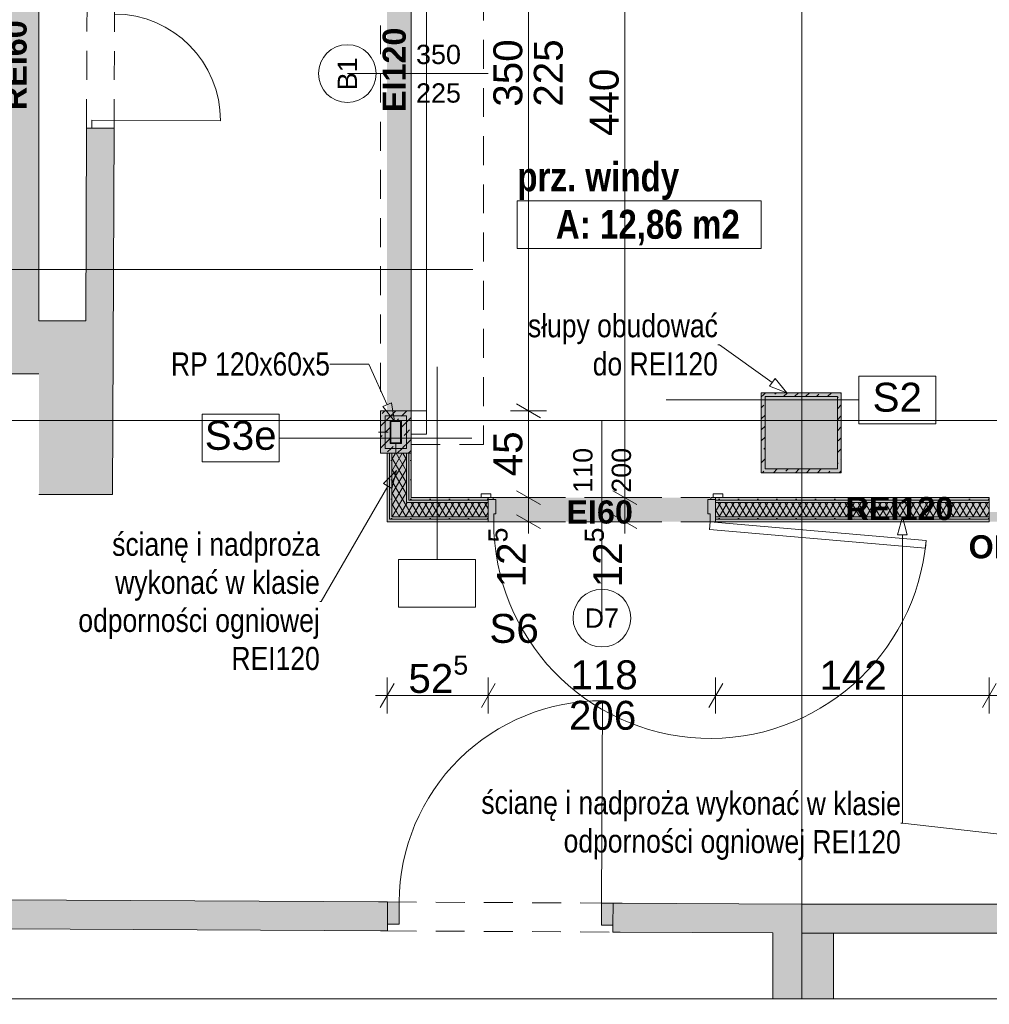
# Paper-space layout 'A-29 RZUT - PIĘTRO -1' of a CAD drawing. Header units: millimetres. Extents: x 0 to 950, y 0 to 750.
# Tile 8 of 24: x 266 to 367, y 101 to 203. Entities that reach past the tile are written whole.
import ezdxf
from ezdxf.xclip import XClip

# ---------------------------------------------------------------- set-up
doc = ezdxf.new("R2010")
doc.units = ezdxf.units.MM
doc.header["$MEASUREMENT"] = 0
doc.header["$XCLIPFRAME"] = 0
for name, pattern in [('ACAD_ISO03W100', [300, 120, -180]), ('DASHDOTX2', [1000, 500, -250, 0, -250]), ('DOT2', [3, 0.5, -2.5]), ('Przer. długie kreski', [2.5, 1.5, -1]), ('PRZERYWANA_DU_A', [550, 350, -200])]:
    doc.linetypes.add(name, pattern=pattern)
for name, color, linetype, lineweight in [('0_Nr_pióra__1', 7, 'Continuous', 20), ('A_linie przekroju_Nr_pióra__1', 7, 'Continuous', 20), ('A_ppoż_Nr_pióra__2', 8, 'Continuous', 13), ('A_strefy_Nr_pióra__1', 7, 'Continuous', 20), ('A_wymiary_Nr_pióra__1', 7, 'Continuous', 20), ('A_wymiary_Nr_pióra__2', 8, 'Continuous', 13), ('A_ściany proj_Nr_pióra__1', 7, 'Continuous', 20), ('A_ściany_Nr_pióra__1', 7, 'Continuous', 20), ('Drzwi Archicad_Nr_pióra__1', 7, 'Continuous', 20), ('Drzwi Archicad_Nr_pióra__3', 252, 'Continuous', 13), ('Znaczniki drzwi Archicada_Nr_pióra__3', 252, 'Continuous', 13)]:
    doc.layers.add(name, color=color, linetype=linetype, lineweight=lineweight)
for name, color, linetype in [('A_konstrukcja stalowa', 7, 'Continuous'), ('A_ppoż proj', 7, 'Continuous'), ('A_ściany', 7, 'Continuous'), ('A_ściany proj', 7, 'Continuous'), ('Drzwi Archicad', 7, 'Continuous')]:
    doc.layers.add(name, color=color, linetype=linetype)
for name, color, linetype, lineweight, true_color in [('A_konstrukcja stalowa_Nr_pióra__10', 7, 'Continuous', 13, 0x4b4b4b), ('A_opis ścian_Nr_pióra__19', 7, 'Continuous', 5, 0x191919), ('A_opis_Nr_pióra__10', 7, 'Continuous', 13, 0x4b4b4b), ('A_opis_Nr_pióra__255', 7, 'Continuous', 15, 0x242424), ('A_osie_Nr_pióra__16', 7, 'Continuous', 5, 0x0f0f0f), ('A_ppoż proj_Nr_pióra__8', 7, 'Continuous', 13, 0x4c4c4c), ('A_stolarka_Nr_pióra__8', 7, 'Continuous', 13, 0x4c4c4c), ('A_ściany proj_Nr_pióra__10', 7, 'Continuous', 13, 0x4b4b4b), ('A_ściany proj_Nr_pióra__21', 7, 'Continuous', 5, 0xb0b0b0), ('A_ściany proj_Nr_pióra__8', 7, 'Continuous', 13, 0x4c4c4c), ('A_ściany_Nr_pióra__10', 7, 'Continuous', 13, 0x4b4b4b)]:
    doc.layers.add(name, color=color, linetype=linetype, lineweight=lineweight, true_color=true_color)
doc.styles.add('STYL_AUTOMATYCZNY_1', font='arial.ttf')
doc.styles.add('STYL_AUTOMATYCZNY_2', font='ARIALN.TTF')
doc.styles.add('STYL_AUTOMATYCZNY_3', font='arial.ttf')
doc.styles.add('STYL_AUTOMATYCZNY_4', font='arial.ttf')
doc.styles.add('STYL_AUTOMATYCZNY_5', font='arial.ttf')
doc.styles.add('STYL_AUTOMATYCZNY_6', font='ARIALN.TTF')
pattern_1 = [(0, (-3203.2107, -656.7228), (0, 2), [0, -2])]
pattern_2 = [(60, (-3203.2107, -656.72283), (-0.51961524, 0.3), []), (120, (-3203.2107, -656.72283), (0.51961524, 0.3), [])]
pattern_3 = [(45, (-3203.2107, -656.7228), (-1.1404925, 1.1404925), []), (45, (-3202.0702, -656.7228), (-1.1404925, 1.1404925), [0.80646, -0.40322])]

# ---------------------------------------------------------------- blocks, each defined once
blk = doc.blocks.new('Rysunek_1_1', base_point=(-3203.21, -656.72))
at = {"layer": 'A_konstrukcja stalowa', "linetype": 'Continuous', "lineweight": 0, "true_color": 0x252525}
h = blk.add_hatch(color=250, dxfattribs=at)
h.paths.add_polyline_path([(304.63, 159.03), (305.83, 159.03), (305.83, 161.43), (304.63, 161.43)])
h.paths.add_polyline_path([(304.73, 159.13), (304.73, 161.33), (305.73, 161.33), (305.73, 159.13)], flags=0)
at = {"layer": 'A_ppoż proj', "linetype": 'Continuous', "lineweight": 0, "true_color": 0x121212}
h = blk.add_hatch(color=250, dxfattribs=at)
h.paths.add_polyline_path([(304.33, 243.93), (304.33, 236.83), (303.63, 236.83), (303.63, 232.43), (304.33, 232.43), (304.33, 162.43), (303.63, 162.43), (303.63, 158.03), (304.33, 158.03), (304.33, 150.93), (422.08, 150.93), (422.08, 111.26), (424.58, 111.26), (424.58, 150.93), (429.99, 150.93), (429.99, 156.13), (434.39, 156.13), (434.39, 163.53), (429.99, 163.53), (429.99, 234.13), (434.99, 234.13), (434.99, 241.97), (429.99, 241.97), (429.99, 243.93), (350.5, 243.93), (350.5, 283.89), (345, 283.91), (345, 282.91), (348, 282.89), (348, 243.93)])
h.paths.add_polyline_path([(366.83, 153.43), (306.83, 153.43), (306.83, 241.43), (366.83, 241.43), (366.83, 242.93), (428.99, 242.93), (428.99, 241.57), (434.59, 241.57), (434.59, 234.53), (428.99, 234.53), (428.99, 163.13), (433.99, 163.13), (433.99, 156.53), (428.99, 156.53), (428.99, 151.93), (366.83, 151.93)], flags=0)
h = blk.add_hatch(color=250, dxfattribs=at)
h.paths.add_polyline_path([(343.17, 156.01), (351.47, 156.01), (351.47, 164.31), (343.17, 164.31)])
h.paths.add_polyline_path([(343.57, 156.41), (343.57, 163.91), (351.07, 163.91), (351.07, 156.41)], flags=0)
at = {"layer": 'A_ściany', "linetype": 'Continuous', "lineweight": 0, "true_color": 0x000000}
for points in [[(263.19, 224.75), (263.19, 171.29), (268.19, 166.29), (268.19, 224.75)], [(273.05, 171.77), (275.83, 153.77), (275.99, 191.77), (273.13, 191.78)], [(273.05, 171.77), (268.19, 171.77), (268.19, 153.77), (275.83, 153.77)], [(256.41, 166.29), (268.19, 166.29), (263.19, 171.29), (256.41, 171.29)], [(343.57, 163.91), (343.57, 156.41), (351.07, 156.41), (351.07, 163.91)], [(110.97, 109.48), (304.37, 108.47), (304.38, 111.47), (110.99, 112.48)], [(327.78, 111.35), (327.77, 108.35), (347.38, 108.25), (347.38, 111.25)], [(347.38, 111.25), (347.38, 108.25), (439.38, 108.25), (439.38, 111.25)], [(344.38, 101.43), (350.66, 101.43), (350.66, 108.23), (344.38, 108.26)]]:
    blk.add_hatch(color=18, dxfattribs=at).paths.add_polyline_path(points)
at = {"layer": 'A_ściany proj', "linetype": 'Continuous', "lineweight": 0, "true_color": 0x4b4b4b}
h = blk.add_hatch(dxfattribs=at)
h.set_pattern_fill('FP_65_0001', color=251, style=0, pattern_type=2)
h.set_pattern_definition(pattern_3)
h.paths.add_polyline_path([(343.17, 164.31), (343.17, 156.01), (343.57, 156.41), (343.57, 163.91)])
h = blk.add_hatch(dxfattribs=at)
h.set_pattern_fill('FP_65_0001', color=251, style=0, pattern_type=2)
h.set_pattern_definition(pattern_3)
h.paths.add_polyline_path([(351.47, 164.31), (343.17, 164.31), (343.57, 163.91), (351.07, 163.91)])
h = blk.add_hatch(dxfattribs=at)
h.set_pattern_fill('FP_65_0001', color=251, style=0, pattern_type=2)
h.set_pattern_definition(pattern_3)
h.paths.add_polyline_path([(351.47, 156.01), (351.47, 164.31), (351.07, 163.91), (351.07, 156.41)])
h = blk.add_hatch(dxfattribs=at)
h.set_pattern_fill('FP_65_0001', color=251, style=0, pattern_type=2)
h.set_pattern_definition(pattern_3)
h.paths.add_polyline_path([(306.83, 162.43), (303.63, 162.43), (304.13, 161.93), (306.33, 161.93)])
h = blk.add_hatch(dxfattribs=at)
h.set_pattern_fill('FP_65_0001', color=251, style=0, pattern_type=2)
h.set_pattern_definition(pattern_3)
h.paths.add_polyline_path([(303.63, 162.43), (303.63, 158.03), (304.13, 158.53), (304.13, 161.93)])
h = blk.add_hatch(dxfattribs=at)
h.set_pattern_fill('FP_65_0001', color=251, style=0, pattern_type=2)
h.set_pattern_definition(pattern_3)
h.paths.add_polyline_path([(304.63, 161.43), (305.83, 161.43), (306.33, 161.93), (304.13, 161.93)])
h = blk.add_hatch(dxfattribs=at)
h.set_pattern_fill('FP_65_0001', color=251, style=0, pattern_type=2)
h.set_pattern_definition(pattern_3)
h.paths.add_polyline_path([(304.63, 159.03), (304.63, 161.43), (304.13, 161.93), (304.13, 158.53)])
h = blk.add_hatch(dxfattribs=at)
h.set_pattern_fill('FP_65_0001', color=251, style=0, pattern_type=2)
h.set_pattern_definition(pattern_3)
h.paths.add_polyline_path([(305.83, 161.43), (305.83, 159.03), (306.33, 158.53), (306.33, 161.93)])
h = blk.add_hatch(dxfattribs=at)
h.set_pattern_fill('FP_65_0001', color=251, style=0, pattern_type=2)
h.set_pattern_definition(pattern_3)
h.paths.add_polyline_path([(306.83, 158.03), (306.83, 162.43), (306.33, 161.93), (306.33, 158.53)])
h = blk.add_hatch(dxfattribs=at)
h.set_pattern_fill('FP_65_0001', color=251, style=0, pattern_type=2)
h.set_pattern_definition(pattern_3)
h.paths.add_polyline_path([(303.63, 158.03), (306.83, 158.03), (306.33, 158.53), (304.13, 158.53)])
h = blk.add_hatch(dxfattribs=at)
h.set_pattern_fill('FP_65_0001', color=251, style=0, pattern_type=2)
h.set_pattern_definition(pattern_3)
h.paths.add_polyline_path([(305.83, 159.03), (304.63, 159.03), (304.13, 158.53), (306.33, 158.53)])
at = {"layer": 'A_ściany proj', "linetype": 'Continuous', "lineweight": 13}
h = blk.add_hatch(dxfattribs=at)
h.set_pattern_fill('gypsum_0001', color=8, style=0, pattern_type=2)
h.set_pattern_definition(pattern_1)
h.paths.add_polyline_path([(304.33, 158.03), (304.33, 150.93), (304.58, 151.18), (304.58, 158.03)])
h = blk.add_hatch(dxfattribs=at)
h.set_pattern_fill('gypsum_0001', color=8, style=0, pattern_type=2)
h.set_pattern_definition(pattern_1)
h.paths.add_polyline_path([(304.58, 158.03), (304.58, 151.18), (304.83, 151.43), (304.83, 158.03)])
h = blk.add_hatch(dxfattribs=at)
h.set_pattern_fill('batt_insulation_0001', color=8, style=0, pattern_type=2)
h.set_pattern_definition(pattern_2)
h.paths.add_polyline_path([(304.83, 158.03), (304.83, 151.43), (306.33, 152.93), (306.33, 158.03)])
h = blk.add_hatch(dxfattribs=at)
h.set_pattern_fill('gypsum_0001', color=8, style=0, pattern_type=2)
h.set_pattern_definition(pattern_1)
h.paths.add_polyline_path([(306.58, 153.18), (306.58, 158.03), (306.33, 158.03), (306.33, 152.93)])
h = blk.add_hatch(dxfattribs=at)
h.set_pattern_fill('gypsum_0001', color=8, style=0, pattern_type=2)
h.set_pattern_definition(pattern_1)
h.paths.add_polyline_path([(306.83, 153.43), (306.83, 158.03), (306.58, 158.03), (306.58, 153.18)])
at = {"layer": 'A_ściany proj', "linetype": 'Continuous', "lineweight": 0, "true_color": 0x4b4b4b}
h = blk.add_hatch(dxfattribs=at)
h.set_pattern_fill('FP_65_0001', color=251, style=0, pattern_type=2)
h.set_pattern_definition(pattern_3)
h.paths.add_polyline_path([(343.17, 156.01), (351.47, 156.01), (351.07, 156.41), (343.57, 156.41)])
at = {"layer": 'A_ściany proj', "linetype": 'Continuous', "lineweight": 13}
h = blk.add_hatch(dxfattribs=at)
h.set_pattern_fill('gypsum_0001', color=8, style=0, pattern_type=2)
h.set_pattern_definition(pattern_1)
h.paths.add_polyline_path([(306.83, 153.43), (306.58, 153.18), (314.83, 153.18), (314.83, 153.43)])
h = blk.add_hatch(dxfattribs=at)
h.set_pattern_fill('gypsum_0001', color=8, style=0, pattern_type=2)
h.set_pattern_definition(pattern_1)
h.paths.add_polyline_path([(338.43, 153.43), (338.43, 153.18), (366.83, 153.18), (366.83, 153.43)])
h = blk.add_hatch(dxfattribs=at)
h.set_pattern_fill('batt_insulation_0001', color=8, style=0, pattern_type=2)
h.set_pattern_definition(pattern_2)
h.paths.add_polyline_path([(306.33, 152.93), (304.83, 151.43), (314.83, 151.43), (314.83, 152.93)])
h = blk.add_hatch(dxfattribs=at)
h.set_pattern_fill('gypsum_0001', color=8, style=0, pattern_type=2)
h.set_pattern_definition(pattern_1)
h.paths.add_polyline_path([(306.58, 153.18), (306.33, 152.93), (314.83, 152.93), (314.83, 153.18)])
h = blk.add_hatch(dxfattribs=at)
h.set_pattern_fill('gypsum_0001', color=8, style=0, pattern_type=2)
h.set_pattern_definition(pattern_1)
h.paths.add_polyline_path([(338.43, 153.18), (338.43, 152.93), (366.83, 152.93), (366.83, 153.18)])
h = blk.add_hatch(dxfattribs=at)
h.set_pattern_fill('batt_insulation_0001', color=8, style=0, pattern_type=2)
h.set_pattern_definition(pattern_2)
h.paths.add_polyline_path([(338.43, 152.93), (338.43, 151.43), (366.83, 151.43), (366.83, 152.93)])
h = blk.add_hatch(dxfattribs=at)
h.set_pattern_fill('gypsum_0001', color=8, style=0, pattern_type=2)
h.set_pattern_definition(pattern_1)
h.paths.add_polyline_path([(304.83, 151.43), (304.58, 151.18), (314.83, 151.18), (314.83, 151.43)])
h = blk.add_hatch(dxfattribs=at)
h.set_pattern_fill('gypsum_0001', color=8, style=0, pattern_type=2)
h.set_pattern_definition(pattern_1)
h.paths.add_polyline_path([(338.43, 151.18), (366.83, 151.18), (366.83, 151.43), (338.43, 151.43)])
h = blk.add_hatch(dxfattribs=at)
h.set_pattern_fill('gypsum_0001', color=8, style=0, pattern_type=2)
h.set_pattern_definition(pattern_1)
h.paths.add_polyline_path([(304.58, 151.18), (304.33, 150.93), (314.83, 150.93), (314.83, 151.18)])
h = blk.add_hatch(dxfattribs=at)
h.set_pattern_fill('gypsum_0001', color=8, style=0, pattern_type=2)
h.set_pattern_definition(pattern_1)
h.paths.add_polyline_path([(366.83, 151.18), (338.43, 151.18), (338.43, 150.93), (366.83, 150.93)])
at = {"layer": 'Drzwi Archicad', "linetype": 'Continuous', "lineweight": 0, "true_color": 0xfdfdfd}
for points in [[(304.37, 109.17), (305.57, 109.16), (305.58, 111.46), (304.38, 111.47)], [(327.78, 111.35), (326.58, 111.36), (326.57, 109.06), (327.77, 109.05)]]:
    blk.add_hatch(color=7, dxfattribs=at).paths.add_polyline_path(points)
at = {"layer": 'A_konstrukcja stalowa_Nr_pióra__10', "color": 251, "linetype": 'DOT2', "lineweight": 13, "ltscale": 2, "true_color": 0x4b4b4b}
for p, q in [((305.23, 158.03), (305.23, 162.43)), ((303.43, 160.23), (307.03, 160.23))]:
    blk.add_line(p, q, dxfattribs=at)
at = {"layer": 'A_konstrukcja stalowa_Nr_pióra__10', "color": 251, "linetype": 'Continuous', "lineweight": 13, "ltscale": 2, "true_color": 0x4b4b4b}
for p, q in [((305.83, 161.43), (304.63, 161.43)), ((304.63, 161.43), (304.63, 159.03)), ((304.73, 159.13), (304.73, 161.33)), ((304.73, 161.33), (305.73, 161.33)), ((305.73, 161.33), (305.73, 159.13)), ((305.83, 159.03), (305.83, 161.43)), ((304.63, 159.03), (305.83, 159.03)), ((305.73, 159.13), (304.73, 159.13))]:
    blk.add_line(p, q, dxfattribs=at)
at = {"layer": 'A_linie przekroju_Nr_pióra__1', "color": 7, "linetype": 'ACAD_ISO03W100', "lineweight": 20, "ltscale": 2}
blk.add_line((73.24, 177.09), (535.17, 177.09), dxfattribs=at)
at = {"layer": 'A_opis ścian_Nr_pióra__19', "color": 250, "linetype": 'Continuous', "lineweight": 5, "ltscale": 2, "true_color": 0x191919}
for p, q in [((309.51, 147), (309.51, 167)), ((361.28, 166.04), (353.28, 166.04)), ((353.28, 166.04), (353.28, 161.09)), ((361.28, 161.09), (361.28, 166.04)), ((353.28, 163.56), (333.28, 163.56)), ((293.13, 162.08), (285.13, 162.08)), ((285.13, 162.08), (285.13, 157.13)), ((293.13, 157.13), (293.13, 162.08)), ((353.28, 161.09), (361.28, 161.09)), ((293.13, 159.61), (313.13, 159.61)), ((285.13, 157.13), (293.13, 157.13)), ((313.51, 147), (305.51, 147)), ((305.51, 147), (305.51, 142.05)), ((313.51, 142.05), (313.51, 147)), ((305.51, 142.05), (313.51, 142.05))]:
    blk.add_line(p, q, dxfattribs=at)
at = {"layer": 'A_opis_Nr_pióra__255', "color": 250, "linetype": 'Continuous', "lineweight": 15, "ltscale": 2, "true_color": 0x242424}
for p, q in [((338.82, 169.27), (338.66, 169.27)), ((344.3, 165.39), (338.82, 169.27)), ((302.42, 167.29), (298.4, 167.29)), ((304.33, 163.07), (302.42, 167.29)), ((344.01, 164.98), (344.59, 165.79)), ((345.83, 164.31), (344.59, 165.79)), ((345.83, 164.31), (344.01, 164.98)), ((303.88, 162.87), (304.79, 163.28)), ((305.1, 161.37), (303.88, 162.87)), ((305.1, 161.37), (304.79, 163.28)), ((305.32, 156.25), (303.96, 154.88)), ((305.32, 156.25), (304.82, 154.38)), ((304.39, 154.63), (297.5, 142.65)), ((304.82, 154.38), (303.96, 154.88)), ((357.81, 151.43), (357.31, 149.56)), ((357.81, 151.43), (358.31, 149.56)), ((358.31, 149.56), (357.31, 149.56)), ((357.81, 149.56), (357.81, 119.66)), ((297.5, 142.65), (297.34, 142.65)), ((357.81, 119.66), (357.65, 119.66)), ((357.81, 119.66), (357.65, 119.66)), ((420.23, 112.6), (357.81, 119.66))]:
    blk.add_line(p, q, dxfattribs=at)
at = {"layer": 'A_osie_Nr_pióra__16', "color": 250, "linetype": 'DASHDOTX2', "lineweight": 5, "ltscale": 2, "true_color": 0x0f0f0f}
for p, q in [((347.38, 400.34), (347.38, 101.43)), ((535.17, 161.43), (86.77, 161.43))]:
    blk.add_line(p, q, dxfattribs=at)
at = {"layer": 'A_ppoż_Nr_pióra__2', "color": 8, "linetype": 'PRZERYWANA_DU_A', "lineweight": 13, "ltscale": 2, "flags": 128}
for points in [[(51.04, 101.43), (365.17, 101.43)], [(365.17, 101.43), (535.17, 101.43)]]:
    blk.add_lwpolyline(points, dxfattribs=at)
at = {"layer": 'A_stolarka_Nr_pióra__8', "color": 251, "linetype": 'Przer. długie kreski', "lineweight": 13, "ltscale": 2, "true_color": 0x4c4c4c}
for p in [(314.33, 235.93), (306.83, 158.93)]:
    blk.add_line(p, (314.33, 158.93), dxfattribs=at)
at = {"layer": 'A_stolarka_Nr_pióra__8', "color": 251, "linetype": 'Continuous', "lineweight": 13, "ltscale": 2, "true_color": 0x4c4c4c}
for p, q in [((306.83, 234.83), (306.83, 160.03)), ((308.43, 234.83), (308.43, 160.03)), ((306.83, 162.43), (308.43, 162.43)), ((306.83, 160.03), (308.43, 160.03))]:
    blk.add_line(p, q, dxfattribs=at)
at = {"layer": 'A_strefy_Nr_pióra__1', "color": 7, "linetype": 'Continuous', "lineweight": 20, "ltscale": 2}
for p, q in [((317.84, 184.22), (317.84, 179.28)), ((317.84, 184.22), (343.14, 184.22)), ((343.14, 184.22), (343.14, 179.28)), ((317.84, 179.28), (343.14, 179.28))]:
    blk.add_line(p, q, dxfattribs=at)
at = {"layer": 'A_wymiary_Nr_pióra__1', "color": 7, "linetype": 'Continuous', "lineweight": 20, "ltscale": 2}
for p, q in [((317.75, 163.15), (320.25, 161.71)), ((317.75, 154.15), (320.25, 152.71)), ((327.75, 154.15), (330.25, 152.71)), ((317.75, 151.65), (320.25, 150.21)), ((327.75, 151.65), (330.25, 150.21)), ((305.06, 134.15), (303.61, 131.65)), ((315.56, 134.15), (314.11, 131.65)), ((339.16, 134.15), (337.71, 131.65)), ((367.55, 134.15), (366.11, 131.65))]:
    blk.add_line(p, q, dxfattribs=at)
at = {"layer": 'A_wymiary_Nr_pióra__2', "color": 8, "linetype": 'Continuous', "lineweight": 13, "ltscale": 2}
for p, q in [((329, 153.43), (329, 241.43)), ((319, 162.43), (319, 232.43)), ((320.88, 162.43), (317.13, 162.43)), ((319, 153.43), (319, 162.43)), ((320.88, 153.43), (317.13, 153.43)), ((319, 150.93), (319, 153.43)), ((330.88, 153.43), (327.13, 153.43)), ((329, 150.93), (329, 153.43)), ((320.88, 150.93), (317.13, 150.93)), ((319, 149.7), (319, 150.93)), ((330.88, 150.93), (327.13, 150.93)), ((329, 149.7), (329, 150.93)), ((304.33, 131.03), (304.33, 134.78)), ((314.83, 131.03), (314.83, 134.78)), ((338.43, 131.03), (338.43, 134.78)), ((366.83, 131.03), (366.83, 134.78)), ((303.11, 132.9), (304.33, 132.9)), ((304.33, 132.9), (314.83, 132.9)), ((314.83, 132.9), (338.43, 132.9)), ((338.43, 132.9), (366.83, 132.9)), ((366.83, 132.9), (422.08, 132.9))]:
    blk.add_line(p, q, dxfattribs=at)
at = {"layer": 'A_ściany proj_Nr_pióra__1', "color": 7, "linetype": 'Continuous', "lineweight": 20, "ltscale": 2}
for p, q in [((314.83, 153.43), (314.09, 153.43)), ((338.43, 153.43), (339.17, 153.43))]:
    blk.add_line(p, q, dxfattribs=at)
at = {"layer": 'A_ściany proj_Nr_pióra__1', "color": 7, "linetype": 'Continuous', "lineweight": 20, "ltscale": 2, "flags": 128}
for points in [[(343.17, 164.31), (343.17, 156.01)], [(351.47, 164.31), (343.17, 164.31)], [(343.57, 156.41), (343.57, 163.91)], [(343.57, 163.91), (351.07, 163.91)], [(351.07, 163.91), (351.07, 156.41)], [(351.47, 156.01), (351.47, 164.31)], [(306.83, 162.43), (303.63, 162.43)], [(303.63, 162.43), (303.63, 158.03)], [(306.83, 158.03), (306.83, 162.43)], [(304.63, 161.43), (305.83, 161.43)], [(304.63, 159.03), (304.63, 161.43)], [(305.83, 161.43), (305.83, 159.03)], [(305.83, 159.03), (304.63, 159.03)], [(303.63, 158.03), (306.83, 158.03)], [(304.33, 158.03), (304.33, 150.93)], [(306.83, 153.43), (306.83, 158.03)], [(351.07, 156.41), (343.57, 156.41)], [(343.17, 156.01), (351.47, 156.01)], [(314.83, 153.43), (306.83, 153.43)], [(366.83, 153.43), (338.43, 153.43)], [(304.33, 150.93), (314.83, 150.93)], [(338.43, 150.93), (366.83, 150.93)]]:
    blk.add_lwpolyline(points, dxfattribs=at)
at = {"layer": 'A_ściany proj_Nr_pióra__10', "color": 251, "linetype": 'Continuous', "lineweight": 13, "ltscale": 2, "true_color": 0x4b4b4b}
for p, q in [((304.13, 161.93), (306.33, 161.93)), ((306.33, 161.93), (304.13, 161.93)), ((304.13, 158.53), (304.13, 161.93)), ((304.13, 161.93), (304.13, 158.53)), ((306.33, 161.93), (306.33, 158.53)), ((306.33, 158.53), (306.33, 161.93)), ((306.33, 158.53), (304.13, 158.53)), ((304.13, 158.53), (306.33, 158.53))]:
    blk.add_line(p, q, dxfattribs=at)
at = {"layer": 'A_ściany proj_Nr_pióra__21', "color": 253, "linetype": 'Continuous', "lineweight": 5, "ltscale": 2, "true_color": 0xb0b0b0}
for p, q in [((304.33, 162.43), (304.58, 162.43)), ((304.58, 162.43), (304.83, 162.43)), ((304.83, 162.43), (306.33, 162.43)), ((306.33, 162.43), (306.58, 162.43)), ((306.58, 162.43), (306.83, 162.43)), ((304.58, 158.03), (304.58, 151.18)), ((304.83, 158.03), (304.83, 151.43)), ((306.33, 152.93), (306.33, 158.03)), ((306.58, 153.18), (306.58, 158.03)), ((314.83, 153.23), (314.83, 153.43)), ((338.43, 153.23), (338.43, 153.43)), ((314.83, 152.93), (306.33, 152.93)), ((314.83, 153.18), (306.58, 153.18)), ((314.83, 153.18), (314.83, 153.23)), ((314.83, 152.93), (314.83, 153.18)), ((314.83, 151.43), (314.83, 152.93)), ((338.43, 153.18), (338.43, 153.23)), ((366.83, 153.18), (338.43, 153.18)), ((338.43, 152.93), (338.43, 153.18)), ((366.83, 152.93), (338.43, 152.93)), ((338.43, 151.43), (338.43, 152.93)), ((304.83, 151.43), (314.83, 151.43)), ((314.83, 151.18), (314.83, 151.43)), ((338.43, 151.43), (366.83, 151.43)), ((338.43, 151.18), (338.43, 151.43)), ((304.58, 151.18), (314.83, 151.18)), ((314.83, 150.93), (314.83, 151.18)), ((338.43, 151.18), (366.83, 151.18)), ((338.43, 150.93), (338.43, 151.18))]:
    blk.add_line(p, q, dxfattribs=at)
at = {"layer": 'A_ściany proj_Nr_pióra__21', "color": 253, "linetype": 'Continuous', "lineweight": 5, "ltscale": 2, "true_color": 0xb0b0b0, "flags": 128}
for points in [[(304.33, 158.03), (304.58, 158.03)], [(304.58, 158.03), (304.83, 158.03)], [(304.83, 158.03), (306.33, 158.03)], [(306.33, 158.03), (306.58, 158.03)], [(306.58, 158.03), (306.83, 158.03)], [(366.83, 153.43), (366.83, 153.18)], [(366.83, 153.18), (366.83, 152.93)], [(366.83, 152.93), (366.83, 151.43)], [(366.83, 151.43), (366.83, 151.18)], [(366.83, 151.18), (366.83, 150.93)]]:
    blk.add_lwpolyline(points, dxfattribs=at)
at = {"layer": 'A_ściany proj_Nr_pióra__8', "color": 251, "linetype": 'Przer. długie kreski', "lineweight": 13, "ltscale": 2, "true_color": 0x4c4c4c}
blk.add_line((303.63, 232.43), (303.63, 162.43), dxfattribs=at)
at = {"layer": 'A_ściany_Nr_pióra__1', "color": 7, "linetype": 'Continuous', "lineweight": 20, "ltscale": 2}
for p, q in [((273.13, 191.78), (273.13, 191.04)), ((273.69, 191.78), (273.13, 191.78)), ((275.99, 191.77), (273.69, 191.78)), ((275.99, 191.77), (275.99, 191.03)), ((304.38, 111.47), (303.44, 111.48)), ((304.38, 111.47), (304.37, 109.17)), ((327.78, 111.35), (327.77, 109.05)), ((327.78, 111.35), (328.72, 111.34)), ((304.37, 108.47), (303.63, 108.47)), ((304.37, 109.17), (304.37, 108.47)), ((327.77, 109.05), (327.77, 108.35)), ((327.77, 108.35), (328.51, 108.35))]:
    blk.add_line(p, q, dxfattribs=at)
at = {"layer": 'A_ściany_Nr_pióra__1', "color": 7, "linetype": 'Continuous', "lineweight": 20, "ltscale": 2, "flags": 128}
for points in [[(268.19, 171.77), (268.19, 224.75)], [(273.13, 191.78), (273.05, 171.77)], [(275.83, 153.77), (275.99, 191.77)], [(273.05, 171.77), (268.19, 171.77)], [(256.41, 166.29), (268.19, 166.29)], [(343.57, 163.91), (343.57, 156.41)], [(351.07, 163.91), (343.57, 163.91)], [(351.07, 156.41), (351.07, 163.91)], [(343.57, 156.41), (351.07, 156.41)], [(268.19, 153.77), (275.83, 153.77)], [(304.38, 111.47), (110.99, 112.48)], [(347.38, 111.25), (327.78, 111.35)], [(439.38, 111.25), (347.38, 111.25)], [(218.66, 108.92), (304.37, 108.47)], [(327.77, 108.35), (344.38, 108.26)], [(344.38, 108.26), (344.38, 101.43)], [(347.38, 108.25), (419.18, 108.25)], [(350.66, 101.43), (350.66, 108.23)]]:
    blk.add_lwpolyline(points, dxfattribs=at)
at = {"layer": 'A_ściany_Nr_pióra__10', "color": 251, "linetype": 'Przer. długie kreski', "lineweight": 13, "ltscale": 2, "true_color": 0x4b4b4b}
for p, q in [((273.13, 191.78), (273.26, 223.18)), ((275.99, 191.77), (276.12, 223.17)), ((304.38, 111.47), (327.78, 111.35)), ((304.37, 108.47), (327.77, 108.35))]:
    blk.add_line(p, q, dxfattribs=at)
at = {"layer": 'Drzwi Archicad_Nr_pióra__1', "color": 7, "linetype": 'Continuous', "lineweight": 20, "ltscale": 2}
for p, q in [((273.69, 191.78), (273.69, 192.58)), ((273.69, 192.58), (275.99, 192.57)), ((275.99, 192.57), (275.99, 191.77)), ((275.99, 192.57), (287.03, 192.52)), ((273.69, 191.78), (273.13, 191.78)), ((273.69, 191.78), (273.13, 191.78)), ((273.13, 191.78), (273.13, 191.04)), ((273.13, 191.78), (273.13, 191.04)), ((275.99, 191.77), (273.69, 191.78)), ((275.99, 191.77), (273.69, 191.78)), ((275.99, 191.77), (273.69, 191.78)), ((275.99, 191.77), (275.99, 191.03)), ((275.99, 191.77), (275.99, 191.03)), ((326.58, 111.36), (326.69, 132.35)), ((304.38, 111.47), (303.44, 111.48)), ((304.38, 111.47), (303.44, 111.48)), ((304.38, 111.47), (304.37, 109.17)), ((304.38, 111.47), (304.37, 109.17)), ((304.38, 111.47), (304.37, 109.17)), ((305.58, 111.46), (304.38, 111.47)), ((305.57, 109.16), (305.58, 111.46)), ((326.58, 111.36), (326.57, 109.06)), ((327.78, 111.35), (326.58, 111.36)), ((327.77, 109.05), (327.78, 111.35)), ((327.78, 111.35), (327.77, 109.05)), ((327.78, 111.35), (327.77, 109.05)), ((327.78, 111.35), (328.72, 111.34)), ((327.78, 111.35), (328.72, 111.34)), ((304.37, 108.47), (303.63, 108.47)), ((304.37, 108.47), (303.63, 108.47)), ((304.37, 109.17), (305.57, 109.16)), ((304.37, 109.17), (304.37, 108.47)), ((304.37, 109.17), (304.37, 108.47)), ((326.57, 109.06), (327.77, 109.05)), ((327.77, 109.05), (327.77, 108.35)), ((327.77, 109.05), (327.77, 108.35)), ((327.77, 108.35), (328.51, 108.35)), ((327.77, 108.35), (328.51, 108.35))]:
    blk.add_line(p, q, dxfattribs=at)
for centre, radius, start, end in [((275.99, 192.57), 11.04, 359.7626, 89.7626), ((326.58, 111.36), 21, 89.7013, 179.7013)]:
    blk.add_arc(centre, radius, start, end, dxfattribs=at)
at = {"layer": 'Drzwi Archicad_Nr_pióra__3', "color": 252, "linetype": 'Continuous', "lineweight": 13, "ltscale": 2}
for p, q in [((304.33, 162.43), (304.58, 162.43)), ((304.58, 162.43), (304.83, 162.43)), ((304.83, 162.43), (306.33, 162.43)), ((306.33, 162.43), (306.58, 162.43)), ((306.58, 162.43), (306.83, 162.43)), ((315.09, 153.81), (314.09, 153.81)), ((314.09, 153.81), (314.09, 153.43)), ((314.09, 153.43), (315.09, 153.43)), ((314.83, 153.43), (314.09, 153.43)), ((314.83, 153.43), (314.09, 153.43)), ((315.33, 153.43), (314.83, 153.43)), ((314.83, 153.43), (314.83, 153.23)), ((314.83, 153.23), (314.83, 153.43)), ((314.83, 153.23), (314.83, 153.43)), ((315.09, 153.43), (315.09, 153.81)), ((315.33, 153.23), (315.33, 153.43)), ((338.43, 153.43), (337.93, 153.43)), ((337.93, 153.43), (337.93, 153.23)), ((339.17, 153.81), (338.17, 153.81)), ((338.17, 153.81), (338.17, 153.43)), ((338.17, 153.43), (339.17, 153.43)), ((338.43, 153.23), (338.43, 153.43)), ((338.43, 153.23), (338.43, 153.43)), ((338.43, 153.23), (338.43, 153.43)), ((338.43, 153.43), (339.17, 153.43)), ((338.43, 153.43), (339.17, 153.43)), ((339.17, 153.43), (339.17, 153.81)), ((314.83, 153.23), (315.33, 153.23)), ((314.83, 150.93), (314.83, 153.23)), ((314.83, 153.23), (315.63, 153.23)), ((314.83, 153.18), (314.83, 153.23)), ((314.83, 153.18), (314.83, 153.23)), ((314.83, 152.93), (314.83, 153.18)), ((314.83, 152.93), (314.83, 153.18)), ((314.83, 151.43), (314.83, 152.93)), ((314.83, 151.43), (314.83, 152.93)), ((315.63, 153.23), (315.63, 151.73)), ((337.63, 151.73), (337.63, 153.23)), ((337.63, 153.23), (338.43, 153.23)), ((337.93, 153.23), (338.43, 153.23)), ((338.43, 153.23), (338.43, 150.93)), ((338.43, 153.18), (338.43, 153.23)), ((338.43, 153.18), (338.43, 153.23)), ((338.43, 152.93), (338.43, 153.18)), ((338.43, 152.93), (338.43, 153.18)), ((338.43, 151.43), (338.43, 152.93)), ((338.43, 151.43), (338.43, 152.93)), ((314.83, 151.18), (314.83, 151.43)), ((314.83, 151.18), (314.83, 151.43)), ((315.63, 151.73), (315.39, 151.73)), ((315.39, 151.73), (315.39, 150.93)), ((337.87, 151.73), (337.63, 151.73)), ((337.87, 150.93), (337.87, 151.73)), ((338.43, 151.18), (338.43, 151.43)), ((338.43, 151.18), (338.43, 151.43)), ((314.83, 150.93), (314.83, 151.18)), ((314.83, 150.93), (314.83, 151.18)), ((315.39, 150.93), (314.83, 150.93)), ((337.87, 150.93), (337.8, 150.13)), ((338.43, 150.93), (337.87, 150.93)), ((360.27, 148.97), (337.87, 150.93)), ((338.43, 150.93), (338.43, 151.18)), ((338.43, 150.93), (338.43, 151.18)), ((337.8, 150.13), (360.2, 148.17)), ((360.2, 148.17), (360.27, 148.97))]:
    blk.add_line(p, q, dxfattribs=at)
at = {"layer": 'Drzwi Archicad_Nr_pióra__3', "color": 252, "linetype": 'Przer. długie kreski', "lineweight": 13, "ltscale": 2}
for p, q in [((314.83, 153.43), (338.43, 153.43)), ((314.83, 150.93), (338.43, 150.93))]:
    blk.add_line(p, q, dxfattribs=at)
at = {"layer": 'Drzwi Archicad_Nr_pióra__3', "color": 252, "linetype": 'Continuous', "lineweight": 13, "ltscale": 2}
blk.add_arc((337.87, 150.93), 22.48, 180, 355, dxfattribs=at)
at = {"layer": 'Znaczniki drzwi Archicada_Nr_pióra__3', "color": 252, "linetype": 'Continuous', "lineweight": 13, "ltscale": 2}
for p, q in [((300.2, 197.43), (314.83, 197.43)), ((326.63, 140.93), (326.63, 161.43))]:
    blk.add_line(p, q, dxfattribs=at)
at = {"layer": 'Znaczniki drzwi Archicada_Nr_pióra__3', "color": 252, "linetype": 'Continuous', "lineweight": 13, "ltscale": 2, "flags": 128}
for points in [[(300.2, 200.43, 1), (300.2, 194.43, 1)], [(323.63, 140.93, 1), (329.63, 140.93, 1)]]:
    blk.add_lwpolyline(points, format="xyb", close=True, dxfattribs=at)
at = {"layer": 'A_opis ścian_Nr_pióra__19', "color": 250, "linetype": 'Continuous', "lineweight": 5, "true_color": 0x191919, "char_height": 3, "attachment_point": 2, "style": 'STYL_AUTOMATYCZNY_1'}
for s, insert in [('\\A1;{\\pqc;\\fArial|b0|i0|c238|p0;\\W1.000000;S2}', (357.28, 165.35)), ('\\A1;{\\pqc;\\fArial|b0|i0|c238|p0;\\W1.000000;S3e}', (289.13, 161.39)), ('\\A1;{\\pqc;\\fArial|b0|i0|c238|p0;\\W1.000000;S6}', (317.51, 141.36))]:
    blk.add_mtext(s, dxfattribs=dict(at, insert=insert))
at = {"layer": 'A_opis_Nr_pióra__10', "color": 251, "linetype": 'Continuous', "lineweight": 13, "true_color": 0x4b4b4b, "char_height": 2.4, "attachment_point": 6, "style": 'STYL_AUTOMATYCZNY_2'}
for s, insert, width, line_spacing_factor in [('\\A1;{\\pqr;\\fArial Narrow|b0|i0|c238|p0;\\W1.000000;słupy obudować do REI120}', (338.66, 169.27), 20.665, 0.99198), ('\\A1;{\\pqr;\\fArial Narrow|b0|i0|c238|p0;\\W1.000000;ścianę i nadproża wykonać w klasie odporności ogniowej REI120}', (297.34, 142.65), 27.8445, 0.987106), ('\\A1;{\\pqr;\\fArial Narrow|b0|i0|c238|p0;\\W1.000000;Uwaga! należy uwzględnić przełożenie instalacji w tym obszarze, tak aby możliwe było wykonanie drzwi}', (406.17, 124.36), 44.5324, 0.990988)]:
    blk.add_mtext(s, dxfattribs=dict(at, insert=insert, width=width, line_spacing_factor=line_spacing_factor))
for s, insert in [('\\A1;{\\pqr;\\fArial Narrow|b0|i0|c238|p0;\\W1.000000;RP 120x60x5}', (298.4, 167.28)), ('\\A1;{\\pqr;\\fArial Narrow|b0|i0|c238|p0;\\W1.000000;słupy i podciągi obudować do REI120}', (424.85, 163.97))]:
    blk.add_mtext(s, dxfattribs=dict(at, insert=insert))
at = {"layer": 'A_opis_Nr_pióra__10', "color": 251, "linetype": 'Continuous', "lineweight": 13, "true_color": 0x4b4b4b, "insert": (357.65, 119.32), "char_height": 2.4, "width": 48.4525, "attachment_point": 6, "rotation": 359.806, "line_spacing_factor": 0.992932, "style": 'STYL_AUTOMATYCZNY_2'}
blk.add_mtext('\\A1;{\\pqr;\\fArial Narrow|b0|i0|c238|p0;\\W1.000000;ścianę i nadproża wykonać w klasie odporności ogniowej REI120}', dxfattribs=at)
blk.add_mtext('\\A1;{\\pqr;\\fArial Narrow|b0|i0|c238|p0;\\W1.000000;ścianę i nadproża wykonać w klasie odporności ogniowej REI120}', dxfattribs=at)
at = {"layer": 'A_ppoż proj_Nr_pióra__8', "color": 251, "linetype": 'Continuous', "lineweight": 13, "true_color": 0x4c4c4c, "char_height": 2.4, "attachment_point": 5, "rotation": 90, "style": 'STYL_AUTOMATYCZNY_3'}
for s, insert in [('\\A1;{\\pqc;\\fArial|b1|i0|c238|p0;\\W1.000000;REI60}', (265.73, 198.3)), ('\\A1;{\\pqc;\\fArial|b1|i0|c238|p0;\\W1.000000;EI120}', (305.08, 197.82))]:
    blk.add_mtext(s, dxfattribs=dict(at, insert=insert))
at = {"layer": 'A_ppoż proj_Nr_pióra__8', "color": 251, "linetype": 'Continuous', "lineweight": 13, "true_color": 0x4c4c4c, "char_height": 2.4, "attachment_point": 5, "style": 'STYL_AUTOMATYCZNY_3'}
for s, insert in [('\\A1;{\\pqc;\\fArial|b1|i0|c238|p0;\\W1.000000;REI120}', (357.51, 152.28)), ('\\A1;{\\pqc;\\fArial|b1|i0|c238|p0;\\W1.000000;EI60}', (326.39, 151.92)), ('\\A1;{\\pqc;\\fArial|b1|i0|c238|p0;\\W1.000000;OBUDOWA ŚCIANY DO REI120}', (389.55, 148.31))]:
    blk.add_mtext(s, dxfattribs=dict(at, insert=insert))
at = {"layer": 'A_strefy_Nr_pióra__1', "color": 7, "linetype": 'Continuous', "lineweight": 20, "char_height": 3, "attachment_point": 1, "style": 'STYL_AUTOMATYCZNY_6'}
for s, insert in [('\\A1;{\\pql;\\fArial Narrow|b1|i0|c238|p0;\\W1.000000;prz. windy}', (317.84, 188.22)), ('\\A1;{\\pql;\\fArial Narrow|b1|i0|c238|p0;\\W1.000000;A: 12,86 m2}', (321.84, 183.29))]:
    blk.add_mtext(s, dxfattribs=dict(at, insert=insert))
at = {"layer": 'A_wymiary_Nr_pióra__1', "color": 7, "linetype": 'Continuous', "lineweight": 20, "char_height": 3, "attachment_point": 7, "rotation": 90, "style": 'STYL_AUTOMATYCZNY_5'}
for s, insert, width in [('\\A1;{\\pql;\\fArial|b0|i0|c238|p0;\\W1.000000;350}', (318.4, 193.99), 6.8645), ('\\A1;{\\pql;\\fArial|b0|i0|c238|p0;\\W1.000000;225}', (322.6, 193.99), 6.8645), ('\\A1;{\\pql;\\fArial|b0|i0|c238|p0;\\W1.000000;440}', (328.4, 190.95), 6.8645), ('\\A1;{\\pql;\\fArial|b0|i0|c238|p0;\\W1.000000;45}', (318.4, 155.64), 4.5763)]:
    blk.add_mtext(s, dxfattribs=dict(at, insert=insert, width=width))
at = {"layer": 'A_wymiary_Nr_pióra__1', "color": 7, "linetype": 'Continuous', "lineweight": 20, "char_height": 3, "attachment_point": 7, "rotation": 90, "style": 'STYL_AUTOMATYCZNY_1'}
for insert in [(319.6, 144.12), (329.6, 144.12)]:
    blk.add_mtext('\\A1;{\\pql;\\fArial|b0|i0|c238|p0;\\W1.000000;12\\fArial|b0|i0|c238|p0;\\W1.000000;\\A1{\\H.66x;\\S5^  ;}}', dxfattribs=dict(at, insert=insert))
at = {"layer": 'A_wymiary_Nr_pióra__1', "color": 7, "linetype": 'Continuous', "lineweight": 20, "insert": (306.54, 132.29), "char_height": 3, "attachment_point": 7, "style": 'STYL_AUTOMATYCZNY_1'}
blk.add_mtext('\\A1;{\\pql;\\fArial|b0|i0|c238|p0;\\W1.000000;52\\fArial|b0|i0|c238|p0;\\W1.000000;\\A1{\\H.66x;\\S5^  ;}}', dxfattribs=at)
at = {"layer": 'A_wymiary_Nr_pióra__1', "color": 7, "linetype": 'Continuous', "lineweight": 20, "char_height": 3, "attachment_point": 7, "style": 'STYL_AUTOMATYCZNY_5'}
for s, insert, width in [('\\A1;{\\pql;\\fArial|b0|i0|c238|p0;\\W1.000000;118}', (323.35, 133.5), 6.5592), ('\\A1;{\\pql;\\fArial|b0|i0|c238|p0;\\W1.000000;142}', (349.2, 133.5), 6.8645), ('\\A1;{\\pql;\\fArial|b0|i0|c238|p0;\\W1.000000;206}', (323.2, 129.3), 6.8645)]:
    blk.add_mtext(s, dxfattribs=dict(at, insert=insert, width=width))
at = {"layer": 'Znaczniki drzwi Archicada_Nr_pióra__3', "color": 252, "linetype": 'Continuous', "lineweight": 13, "char_height": 2, "attachment_point": 7, "style": 'STYL_AUTOMATYCZNY_4'}
for s, insert in [('\\A1;{\\pql;\\fArial CE|b0|i0|c238|p0;\\W1.000000;350}', (307.33, 198.39)), ('\\A1;{\\pql;\\fArial CE|b0|i0|c238|p0;\\W1.000000;225}', (307.33, 194.39)), ('\\A1;{\\pql;\\fArial CE|b0|i0|c238|p0;\\W1.000000;D7}', (324.83, 139.93))]:
    blk.add_mtext(s, dxfattribs=dict(at, insert=insert))
at = {"layer": 'Znaczniki drzwi Archicada_Nr_pióra__3', "color": 252, "linetype": 'Continuous', "lineweight": 13, "char_height": 2, "attachment_point": 7, "rotation": 90, "style": 'STYL_AUTOMATYCZNY_4'}
for s, insert in [('\\A1;{\\pql;\\fArial CE|b0|i0|c238|p0;\\W1.000000;B1}', (301.2, 195.7)), ('\\A1;{\\pql;\\fArial CE|b0|i0|c238|p0;\\W1.000000;110}', (325.67, 153.93)), ('\\A1;{\\pql;\\fArial CE|b0|i0|c238|p0;\\W1.000000;200}', (329.67, 153.93))]:
    blk.add_mtext(s, dxfattribs=dict(at, insert=insert))

psp = doc.layouts.new('A-29 RZUT - PIĘTRO -1')

# ---------------------------------------------------------------- block references
at = {"color": 37, "linetype": 'Continuous', "lineweight": 5, "true_color": 0x656532}
ref = psp.add_blockref('Rysunek_1_1', (-3203.21, -656.72), dxfattribs=at)
XClip(ref).set_block_clipping_path([(34.2720516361, 101.426833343), (535.1719941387, 519.046833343)])

# ---------------------------------------------------------------- texts
at = {"layer": '0_Nr_pióra__1', "color": 7, "linetype": 'Continuous', "lineweight": 20, "insert": (273.58, 65.04), "char_height": 2, "attachment_point": 7, "line_spacing_factor": 0.982744, "style": 'STYL_AUTOMATYCZNY_2'}
psp.add_mtext('\\A1;{\\pql;\\fArial Narrow|b0|i0|c238|p0;\\W1.000000;S\\fArial Narrow|b0|i0|c238|p0;\\W1.000000;\\A1{\\H.66x;\\S ^ 9 ;}\\fArial Narrow|b0|i0|c238|p0;\\W1.000000;- ściana murowana z bloczków silikatowych na zaprawie M10 REI120^I18cm\\P\\pql;\\fArial Narrow|b0|i0|c238|p0;\\W1.000000;tynk gipsowy nakładany maszynowo z gładzią gipsową^I^I1,5 cm\\P\\pql;\\fArial Narrow|b0|i0|c238|p0;\\W1.000000;ściana murowana z bloczków silikatowych SILKA lub równoważne^I15cm\\P\\pql;\\fArial Narrow|b0|i0|c238|p0;\\W1.000000;tynk gipsowy nakładany maszynowo z gładzią gipsową^I^I1,5 cm\\P\\pql;\\fArial Narrow|b0|i0|c238|p0;\\W1.000000;\\P\\pql;\\fArial Narrow|b0|i0|c238|p0;\\W1.000000;S\\fArial Narrow|b0|i0|c238|p0;\\W1.000000;\\A1{\\H.66x;\\S ^ 10 ;}\\fArial Narrow|b0|i0|c238|p0;\\W1.000000;- ściana systemowa gipsowo kartonowa EI 30^I^I^I12,5cm\\P\\pql;\\fArial Narrow|b0|i0|c238|p0;\\W1.000000;2xpłyta GKF^I^I^I^I^I2x1,25cm\\P\\pql;\\fArial Narrow|b0|i0|c238|p0;\\W1.000000;Profil systemowy np. Rigips CW/UW 75 Ultrastil z wypełnieniem\\P\\pql;\\fArial Narrow|b0|i0|c238|p0;\\W1.000000;z wełny mineralnej np. Isover Aku-płyta lub równoważne^I^I7,5cm\\P\\pql;\\fArial Narrow|b0|i0|c238|p0;\\W1.000000;2xpłyta GKF^I^I^I^I^I2x1,25cm}', dxfattribs=at)

doc.saveas('drawing.dxf')
